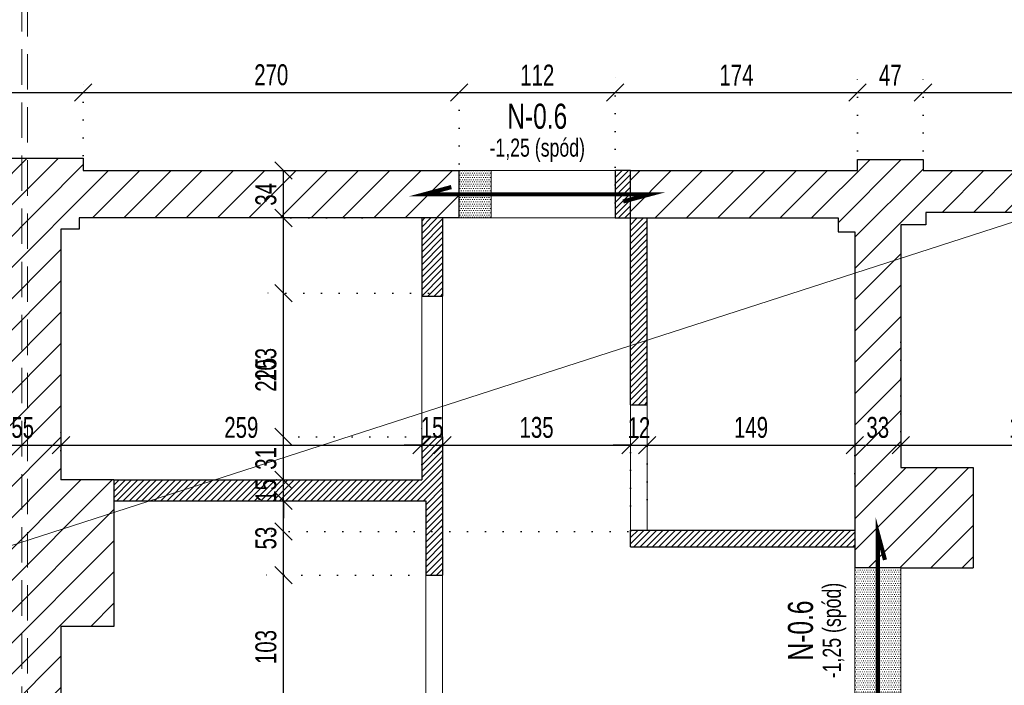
# Model space of a CAD drawing. Header units: millimetres. Extents: x 11149 to 111407, y -107619 to -23630.
# Tile 128 of 245: x 13025 to 13732, y -25586 to -25109. Entities that reach past the tile are written whole.
import ezdxf
from ezdxf.enums import TextEntityAlignment as Align

# ---------------------------------------------------------------- set-up
doc = ezdxf.new("R2010")
doc.units = ezdxf.units.MM
doc.header["$LTSCALE"] = 2
doc.linetypes.add('DOT', pattern=[6.35, 0, -6.35])
doc.linetypes.add('HIDDENX2', pattern=[19.05, 12.7, -6.35])
doc.layers.get('0').update_dxf_attribs({"plot": 0})
doc.layers.get('Defpoints').update_dxf_attribs({"color": 1})
doc.layers.add('3DPLAN_A_KRESKOWANIE 1', color=253, linetype='Continuous')
doc.layers.add('3DPLAN_A_OPIS', color=8, linetype='Continuous')
for name, color, linetype, lineweight in [('3DPLAN_A_WYSOKOŚCI ZMIANA', 144, 'HIDDENX2', 5), ('A_WYBURZENIA', 6, 'Continuous', 0), ('A_ściany mur', 2, 'Continuous', 30), ('e-cad_opisyNadproża', 7, 'Continuous', 9), ('e-cad_wymiary', 4, 'Continuous', 9), ('Opisy', 7, 'Continuous', 13)]:
    doc.layers.add(name, color=color, linetype=linetype, lineweight=lineweight)
doc.styles.add('e-cad_1', font='arial.ttf', dxfattribs={"width": 0.7})
doc.dimstyles.new('e-cad_1_100_[cm]', dxfattribs={"dimscale": 10, "dimtxt": 1.5, "dimasz": 1.25, "dimexe": 1.25, "dimexo": 0.625, "dimgap": 0.5, "dimtad": 1, "dimdec": 0, "dimrnd": 1, "dimzin": 1, "dimtxsty": 'e-cad_1', "dimblk": 'OBLIQUE', "dimcen": 2.5, "dimclrd": 256, "dimclre": 252, "dimclrt": 7, "dimadec": 0, "dimazin": 0, "dimtfac": 1, "dimtix": 1, "dimtmove": 2, "dimatfit": 3, "dimldrblk": 'NONE', "dimfxl": 60, "dimfxlon": 1, "dimarcsym": 0})
pattern_1 = [(45, (12744.33, -25853.178), (-11.22532, 11.22532), [])]

# ---------------------------------------------------------------- blocks, each defined once
blk = doc.blocks.new('_OBLIQUE')
at = {"color": 0, "linetype": 'ByBlock', "lineweight": -2}
blk.add_line((-0.5, -0.5), (0.5, 0.5), dxfattribs=at)
blk = doc.blocks.new('*D906')
at = {"layer": 'Defpoints', "color": 0}
for p in [(13070.61, -25160.89), (13070.61, -25212.39), (12944.61, -25230.64)]:
    blk.add_point(p, dxfattribs=at)
at = {"layer": 'e-cad_wymiary', "color": 252, "linetype": 'DOT', "lineweight": -2}
for p, q in [((12944.61, -25224.39), (12944.61, -25148.39)), ((13070.61, -25206.14), (13070.61, -25148.39))]:
    blk.add_line(p, q, dxfattribs=at)
at = {"layer": 'e-cad_wymiary', "lineweight": -2}
blk.add_line((12944.61, -25160.89), (13070.61, -25160.89), dxfattribs=at)
at = {"layer": 'e-cad_wymiary', "lineweight": -2, "xscale": 12.5, "yscale": 12.5, "zscale": 12.5, "rotation": 180}
blk.add_blockref('_OBLIQUE', (12944.61, -25160.89), dxfattribs=at)
at = {"layer": 'e-cad_wymiary', "lineweight": -2, "xscale": 12.5, "yscale": 12.5, "zscale": 12.5}
blk.add_blockref('_OBLIQUE', (13070.61, -25160.89), dxfattribs=at)
at = {"layer": 'e-cad_wymiary', "color": 7, "insert": (13007.61, -25148.23), "char_height": 15, "attachment_point": 5, "style": 'e-cad_1'}
blk.add_mtext('126', dxfattribs=at)
blk = doc.blocks.new('_None')
blk = doc.blocks.new('*D907')
at = {"layer": 'Defpoints', "color": 0}
for p in [(13340.61, -25160.89), (13070.61, -25212.39), (13340.61, -25243.88)]:
    blk.add_point(p, dxfattribs=at)
at = {"layer": 'e-cad_wymiary', "color": 252, "linetype": 'DOT', "lineweight": -2}
for p, q in [((13070.61, -25206.14), (13070.61, -25148.39)), ((13340.61, -25237.63), (13340.61, -25148.39))]:
    blk.add_line(p, q, dxfattribs=at)
at = {"layer": 'e-cad_wymiary', "lineweight": -2}
blk.add_line((13070.61, -25160.89), (13340.61, -25160.89), dxfattribs=at)
at = {"layer": 'e-cad_wymiary', "lineweight": -2, "xscale": 12.5, "yscale": 12.5, "zscale": 12.5, "rotation": 180}
blk.add_blockref('_OBLIQUE', (13070.61, -25160.89), dxfattribs=at)
at = {"layer": 'e-cad_wymiary', "lineweight": -2, "xscale": 12.5, "yscale": 12.5, "zscale": 12.5}
blk.add_blockref('_OBLIQUE', (13340.61, -25160.89), dxfattribs=at)
at = {"layer": 'e-cad_wymiary', "color": 7, "insert": (13205.61, -25148.23), "char_height": 15, "attachment_point": 5, "style": 'e-cad_1'}
blk.add_mtext('270', dxfattribs=at)
blk = doc.blocks.new('*D908')
at = {"layer": 'Defpoints', "color": 0}
for p in [(13452.61, -25160.89), (13340.61, -25243.88), (13452.61, -25246.2)]:
    blk.add_point(p, dxfattribs=at)
at = {"layer": 'e-cad_wymiary', "color": 252, "linetype": 'DOT', "lineweight": -2}
for p, q in [((13340.61, -25237.63), (13340.61, -25148.39)), ((13452.61, -25239.95), (13452.61, -25148.39))]:
    blk.add_line(p, q, dxfattribs=at)
at = {"layer": 'e-cad_wymiary', "lineweight": -2}
blk.add_line((13340.61, -25160.89), (13452.61, -25160.89), dxfattribs=at)
at = {"layer": 'e-cad_wymiary', "lineweight": -2, "xscale": 12.5, "yscale": 12.5, "zscale": 12.5, "rotation": 180}
blk.add_blockref('_OBLIQUE', (13340.61, -25160.89), dxfattribs=at)
at = {"layer": 'e-cad_wymiary', "lineweight": -2, "xscale": 12.5, "yscale": 12.5, "zscale": 12.5}
blk.add_blockref('_OBLIQUE', (13452.61, -25160.89), dxfattribs=at)
at = {"layer": 'e-cad_wymiary', "color": 7, "insert": (13396.61, -25148.36), "char_height": 15, "attachment_point": 5, "style": 'e-cad_1'}
blk.add_mtext('112', dxfattribs=at)
blk = doc.blocks.new('*D909')
at = {"layer": 'Defpoints', "color": 0}
for p in [(13626.61, -25160.89), (13626.61, -25208.89), (13452.61, -25246.2)]:
    blk.add_point(p, dxfattribs=at)
at = {"layer": 'e-cad_wymiary', "color": 252, "linetype": 'DOT', "lineweight": -2}
for p, q in [((13452.61, -25239.95), (13452.61, -25148.39)), ((13626.61, -25202.64), (13626.61, -25148.39))]:
    blk.add_line(p, q, dxfattribs=at)
at = {"layer": 'e-cad_wymiary', "lineweight": -2}
blk.add_line((13452.61, -25160.89), (13626.61, -25160.89), dxfattribs=at)
at = {"layer": 'e-cad_wymiary', "lineweight": -2, "xscale": 12.5, "yscale": 12.5, "zscale": 12.5, "rotation": 180}
blk.add_blockref('_OBLIQUE', (13452.61, -25160.89), dxfattribs=at)
at = {"layer": 'e-cad_wymiary', "lineweight": -2, "xscale": 12.5, "yscale": 12.5, "zscale": 12.5}
blk.add_blockref('_OBLIQUE', (13626.61, -25160.89), dxfattribs=at)
at = {"layer": 'e-cad_wymiary', "color": 7, "insert": (13539.61, -25148.36), "char_height": 15, "attachment_point": 5, "style": 'e-cad_1'}
blk.add_mtext('174', dxfattribs=at)
blk = doc.blocks.new('*D910')
at = {"layer": 'Defpoints', "color": 0}
for p in [(13673.61, -25160.89), (13626.61, -25208.89), (13673.61, -25208.89)]:
    blk.add_point(p, dxfattribs=at)
at = {"layer": 'e-cad_wymiary', "color": 252, "linetype": 'DOT', "lineweight": -2}
for p, q in [((13626.61, -25202.64), (13626.61, -25148.39)), ((13673.61, -25202.64), (13673.61, -25148.39))]:
    blk.add_line(p, q, dxfattribs=at)
at = {"layer": 'e-cad_wymiary', "lineweight": -2}
blk.add_line((13626.61, -25160.89), (13673.61, -25160.89), dxfattribs=at)
at = {"layer": 'e-cad_wymiary', "lineweight": -2, "xscale": 12.5, "yscale": 12.5, "zscale": 12.5, "rotation": 180}
blk.add_blockref('_OBLIQUE', (13626.61, -25160.89), dxfattribs=at)
at = {"layer": 'e-cad_wymiary', "lineweight": -2, "xscale": 12.5, "yscale": 12.5, "zscale": 12.5}
blk.add_blockref('_OBLIQUE', (13673.61, -25160.89), dxfattribs=at)
at = {"layer": 'e-cad_wymiary', "color": 7, "insert": (13650.11, -25148.39), "char_height": 15, "attachment_point": 5, "style": 'e-cad_1'}
blk.add_mtext('47', dxfattribs=at)
blk = doc.blocks.new('*D911')
at = {"layer": 'Defpoints', "color": 0}
for p in [(14057.61, -25160.89), (13673.61, -25208.89), (14057.61, -25231.89)]:
    blk.add_point(p, dxfattribs=at)
at = {"layer": 'e-cad_wymiary', "color": 252, "linetype": 'DOT', "lineweight": -2}
for p, q in [((13673.61, -25202.64), (13673.61, -25148.39)), ((14057.61, -25225.64), (14057.61, -25148.39))]:
    blk.add_line(p, q, dxfattribs=at)
at = {"layer": 'e-cad_wymiary', "lineweight": -2}
blk.add_line((13673.61, -25160.89), (14057.61, -25160.89), dxfattribs=at)
at = {"layer": 'e-cad_wymiary', "lineweight": -2, "xscale": 12.5, "yscale": 12.5, "zscale": 12.5, "rotation": 180}
blk.add_blockref('_OBLIQUE', (13673.61, -25160.89), dxfattribs=at)
at = {"layer": 'e-cad_wymiary', "lineweight": -2, "xscale": 12.5, "yscale": 12.5, "zscale": 12.5}
blk.add_blockref('_OBLIQUE', (14057.61, -25160.89), dxfattribs=at)
at = {"layer": 'e-cad_wymiary', "color": 7, "insert": (13865.61, -25148.23), "char_height": 15, "attachment_point": 5, "style": 'e-cad_1'}
blk.add_mtext('384', dxfattribs=at)
blk = doc.blocks.new('*D974')
at = {"layer": 'Defpoints', "color": 0}
for p in [(13054.61, -25413.89), (13054.61, -25424.07), (12999.61, -25446.5)]:
    blk.add_point(p, dxfattribs=at)
at = {"layer": 'e-cad_wymiary', "color": 252, "linetype": 'DOT', "lineweight": -2}
for p, q in [((12999.61, -25440.25), (12999.61, -25401.39)), ((13054.61, -25417.82), (13054.61, -25401.39))]:
    blk.add_line(p, q, dxfattribs=at)
at = {"layer": 'e-cad_wymiary', "lineweight": -2}
blk.add_line((12999.61, -25413.89), (13054.61, -25413.89), dxfattribs=at)
at = {"layer": 'e-cad_wymiary', "lineweight": -2, "xscale": 12.5, "yscale": 12.5, "zscale": 12.5, "rotation": 180}
blk.add_blockref('_OBLIQUE', (12999.61, -25413.89), dxfattribs=at)
at = {"layer": 'e-cad_wymiary', "lineweight": -2, "xscale": 12.5, "yscale": 12.5, "zscale": 12.5}
blk.add_blockref('_OBLIQUE', (13054.61, -25413.89), dxfattribs=at)
at = {"layer": 'e-cad_wymiary', "color": 7, "insert": (13027.11, -25401.26), "char_height": 15, "attachment_point": 5, "style": 'e-cad_1'}
blk.add_mtext('55', dxfattribs=at)
blk = doc.blocks.new('*D975')
at = {"layer": 'Defpoints', "color": 0, "ltscale": 0.5}
for p in [(13313.61, -25413.89), (13054.61, -25424.07), (13313.61, -25433.96)]:
    blk.add_point(p, dxfattribs=at)
at = {"layer": 'e-cad_wymiary', "color": 252, "linetype": 'DOT', "lineweight": -2}
for p, q in [((13054.61, -25417.82), (13054.61, -25401.39)), ((13313.61, -25427.71), (13313.61, -25401.39))]:
    blk.add_line(p, q, dxfattribs=at)
at = {"layer": 'e-cad_wymiary', "lineweight": -2}
blk.add_line((13054.61, -25413.89), (13313.61, -25413.89), dxfattribs=at)
at = {"layer": 'e-cad_wymiary', "lineweight": -2, "ltscale": 0.5, "xscale": 12.5, "yscale": 12.5, "zscale": 12.5, "rotation": 180}
blk.add_blockref('_OBLIQUE', (13054.61, -25413.89), dxfattribs=at)
at = {"layer": 'e-cad_wymiary', "lineweight": -2, "ltscale": 0.5, "xscale": 12.5, "yscale": 12.5, "zscale": 12.5}
blk.add_blockref('_OBLIQUE', (13313.61, -25413.89), dxfattribs=at)
at = {"layer": 'e-cad_wymiary', "color": 7, "ltscale": 0.5, "insert": (13184.11, -25401.23), "char_height": 15, "attachment_point": 5, "style": 'e-cad_1'}
blk.add_mtext('259', dxfattribs=at)
blk = doc.blocks.new('*D976')
at = {"layer": 'Defpoints', "color": 0, "ltscale": 0.5}
for p in [(13328.61, -25413.89), (13313.61, -25433.96), (13328.61, -25479.06)]:
    blk.add_point(p, dxfattribs=at)
at = {"layer": 'e-cad_wymiary', "color": 252, "linetype": 'DOT', "lineweight": -2}
for p, q in [((13313.61, -25427.71), (13313.61, -25401.39)), ((13328.61, -25472.81), (13328.61, -25401.39))]:
    blk.add_line(p, q, dxfattribs=at)
at = {"layer": 'e-cad_wymiary', "lineweight": -2}
for p, q in [((13313.61, -25413.89), (13301.11, -25413.89)), ((13313.61, -25413.89), (13328.61, -25413.89)), ((13328.61, -25413.89), (13341.11, -25413.89))]:
    blk.add_line(p, q, dxfattribs=at)
at = {"layer": 'e-cad_wymiary', "lineweight": -2, "ltscale": 0.5, "xscale": 12.5, "yscale": 12.5, "zscale": 12.5}
blk.add_blockref('_OBLIQUE', (13313.61, -25413.89), dxfattribs=at)
at = {"layer": 'e-cad_wymiary', "lineweight": -2, "ltscale": 0.5, "xscale": 12.5, "yscale": 12.5, "zscale": 12.5, "rotation": 180}
blk.add_blockref('_OBLIQUE', (13328.61, -25413.89), dxfattribs=at)
at = {"layer": 'e-cad_wymiary', "color": 7, "ltscale": 0.5, "insert": (13321.11, -25401.23), "char_height": 15, "attachment_point": 5, "style": 'e-cad_1'}
blk.add_mtext('15', dxfattribs=at)
blk = doc.blocks.new('*D977')
at = {"layer": 'Defpoints', "color": 0}
for p in [(13463.61, -25413.89), (13463.61, -25463.74), (13328.61, -25479.06)]:
    blk.add_point(p, dxfattribs=at)
at = {"layer": 'e-cad_wymiary', "color": 252, "linetype": 'DOT', "lineweight": -2}
for p, q in [((13328.61, -25472.81), (13328.61, -25401.39)), ((13463.61, -25457.49), (13463.61, -25401.39))]:
    blk.add_line(p, q, dxfattribs=at)
at = {"layer": 'e-cad_wymiary', "lineweight": -2}
blk.add_line((13328.61, -25413.89), (13463.61, -25413.89), dxfattribs=at)
at = {"layer": 'e-cad_wymiary', "lineweight": -2, "xscale": 12.5, "yscale": 12.5, "zscale": 12.5, "rotation": 180}
blk.add_blockref('_OBLIQUE', (13328.61, -25413.89), dxfattribs=at)
at = {"layer": 'e-cad_wymiary', "lineweight": -2, "xscale": 12.5, "yscale": 12.5, "zscale": 12.5}
blk.add_blockref('_OBLIQUE', (13463.61, -25413.89), dxfattribs=at)
at = {"layer": 'e-cad_wymiary', "color": 7, "insert": (13396.11, -25401.23), "char_height": 15, "attachment_point": 5, "style": 'e-cad_1'}
blk.add_mtext('135', dxfattribs=at)
blk = doc.blocks.new('*D978')
at = {"layer": 'Defpoints', "color": 0}
for p in [(13475.61, -25413.89), (13475.61, -25459.25), (13463.61, -25463.74)]:
    blk.add_point(p, dxfattribs=at)
at = {"layer": 'e-cad_wymiary', "color": 252, "linetype": 'DOT', "lineweight": -2}
for p, q in [((13463.61, -25457.49), (13463.61, -25401.39)), ((13475.61, -25453), (13475.61, -25401.39))]:
    blk.add_line(p, q, dxfattribs=at)
at = {"layer": 'e-cad_wymiary', "lineweight": -2}
for p, q in [((13463.61, -25413.89), (13451.11, -25413.89)), ((13463.61, -25413.89), (13475.61, -25413.89)), ((13475.61, -25413.89), (13488.11, -25413.89))]:
    blk.add_line(p, q, dxfattribs=at)
at = {"layer": 'e-cad_wymiary', "lineweight": -2, "xscale": 12.5, "yscale": 12.5, "zscale": 12.5}
blk.add_blockref('_OBLIQUE', (13463.61, -25413.89), dxfattribs=at)
at = {"layer": 'e-cad_wymiary', "lineweight": -2, "xscale": 12.5, "yscale": 12.5, "zscale": 12.5, "rotation": 180}
blk.add_blockref('_OBLIQUE', (13475.61, -25413.89), dxfattribs=at)
at = {"layer": 'e-cad_wymiary', "color": 7, "insert": (13469.61, -25401.36), "char_height": 15, "attachment_point": 5, "style": 'e-cad_1'}
blk.add_mtext('12', dxfattribs=at)
blk = doc.blocks.new('*D979')
at = {"layer": 'Defpoints', "color": 0}
for p in [(13624.61, -25413.89), (13624.61, -25440.36), (13475.61, -25459.25)]:
    blk.add_point(p, dxfattribs=at)
at = {"layer": 'e-cad_wymiary', "color": 252, "linetype": 'DOT', "lineweight": -2}
for p, q in [((13475.61, -25453), (13475.61, -25401.39)), ((13624.61, -25434.11), (13624.61, -25401.39))]:
    blk.add_line(p, q, dxfattribs=at)
at = {"layer": 'e-cad_wymiary', "lineweight": -2}
blk.add_line((13475.61, -25413.89), (13624.61, -25413.89), dxfattribs=at)
at = {"layer": 'e-cad_wymiary', "lineweight": -2, "xscale": 12.5, "yscale": 12.5, "zscale": 12.5, "rotation": 180}
blk.add_blockref('_OBLIQUE', (13475.61, -25413.89), dxfattribs=at)
at = {"layer": 'e-cad_wymiary', "lineweight": -2, "xscale": 12.5, "yscale": 12.5, "zscale": 12.5}
blk.add_blockref('_OBLIQUE', (13624.61, -25413.89), dxfattribs=at)
at = {"layer": 'e-cad_wymiary', "color": 7, "insert": (13550.11, -25401.23), "char_height": 15, "attachment_point": 5, "style": 'e-cad_1'}
blk.add_mtext('149', dxfattribs=at)
blk = doc.blocks.new('*D980')
at = {"layer": 'Defpoints', "color": 0}
for p in [(13657.61, -25333.86), (13657.61, -25413.89), (13624.61, -25440.36)]:
    blk.add_point(p, dxfattribs=at)
at = {"layer": 'e-cad_wymiary', "color": 252, "linetype": 'DOT', "lineweight": -2}
for p, q in [((13657.61, -25340.11), (13657.61, -25426.39)), ((13624.61, -25434.11), (13624.61, -25401.39))]:
    blk.add_line(p, q, dxfattribs=at)
at = {"layer": 'e-cad_wymiary', "lineweight": -2}
blk.add_line((13624.61, -25413.89), (13657.61, -25413.89), dxfattribs=at)
at = {"layer": 'e-cad_wymiary', "lineweight": -2, "xscale": 12.5, "yscale": 12.5, "zscale": 12.5, "rotation": 180}
blk.add_blockref('_OBLIQUE', (13624.61, -25413.89), dxfattribs=at)
at = {"layer": 'e-cad_wymiary', "lineweight": -2, "xscale": 12.5, "yscale": 12.5, "zscale": 12.5}
blk.add_blockref('_OBLIQUE', (13657.61, -25413.89), dxfattribs=at)
at = {"layer": 'e-cad_wymiary', "color": 7, "insert": (13641.11, -25401.23), "char_height": 15, "attachment_point": 5, "style": 'e-cad_1'}
blk.add_mtext('33', dxfattribs=at)
blk = doc.blocks.new('*D981')
at = {"layer": 'Defpoints', "color": 0}
for p in [(13657.61, -25333.86), (13837.61, -25360.19), (13837.61, -25413.89)]:
    blk.add_point(p, dxfattribs=at)
at = {"layer": 'e-cad_wymiary', "color": 252, "linetype": 'DOT', "lineweight": -2}
for p, q in [((13657.61, -25340.11), (13657.61, -25426.39)), ((13837.61, -25366.44), (13837.61, -25426.39))]:
    blk.add_line(p, q, dxfattribs=at)
at = {"layer": 'e-cad_wymiary', "lineweight": -2}
blk.add_line((13657.61, -25413.89), (13837.61, -25413.89), dxfattribs=at)
at = {"layer": 'e-cad_wymiary', "lineweight": -2, "xscale": 12.5, "yscale": 12.5, "zscale": 12.5, "rotation": 180}
blk.add_blockref('_OBLIQUE', (13657.61, -25413.89), dxfattribs=at)
at = {"layer": 'e-cad_wymiary', "lineweight": -2, "xscale": 12.5, "yscale": 12.5, "zscale": 12.5}
blk.add_blockref('_OBLIQUE', (13837.61, -25413.89), dxfattribs=at)
at = {"layer": 'e-cad_wymiary', "color": 7, "insert": (13747.61, -25401.23), "char_height": 15, "attachment_point": 5, "style": 'e-cad_1'}
blk.add_mtext('180', dxfattribs=at)
blk = doc.blocks.new('*D1022')
at = {"layer": 'Defpoints', "color": 0}
for p in [(13214.48, -25507.22), (13323.52, -25507.22), (13320.43, -25610.22)]:
    blk.add_point(p, dxfattribs=at)
at = {"layer": 'e-cad_wymiary', "color": 252, "linetype": 'DOT', "lineweight": -2}
for p, q in [((13317.27, -25507.22), (13201.98, -25507.22)), ((13314.18, -25610.22), (13201.98, -25610.22))]:
    blk.add_line(p, q, dxfattribs=at)
at = {"layer": 'e-cad_wymiary', "lineweight": -2}
blk.add_line((13214.48, -25610.22), (13214.48, -25507.22), dxfattribs=at)
at = {"layer": 'e-cad_wymiary', "lineweight": -2, "xscale": 12.5, "yscale": 12.5, "zscale": 12.5}
for p, rotation in [((13214.48, -25507.22), 90), ((13214.48, -25610.22), 270)]:
    blk.add_blockref('_OBLIQUE', p, dxfattribs=dict(at, rotation=rotation))
at = {"layer": 'e-cad_wymiary', "color": 7, "insert": (13201.81, -25558.72), "char_height": 15, "attachment_point": 5, "rotation": 90, "style": 'e-cad_1'}
blk.add_mtext('103', dxfattribs=at)
blk = doc.blocks.new('*D1023')
at = {"layer": 'Defpoints', "color": 0, "ltscale": 0.5}
for p in [(13214.48, -25453.89), (13278.9, -25453.89), (13323.52, -25507.22)]:
    blk.add_point(p, dxfattribs=at)
at = {"layer": 'e-cad_wymiary', "color": 252, "linetype": 'DOT', "lineweight": -2}
for p, q in [((13272.65, -25453.89), (13201.98, -25453.89)), ((13317.27, -25507.22), (13201.98, -25507.22))]:
    blk.add_line(p, q, dxfattribs=at)
at = {"layer": 'e-cad_wymiary', "lineweight": -2}
blk.add_line((13214.48, -25507.22), (13214.48, -25453.89), dxfattribs=at)
at = {"layer": 'e-cad_wymiary', "lineweight": -2, "ltscale": 0.5, "xscale": 12.5, "yscale": 12.5, "zscale": 12.5}
for p, rotation in [((13214.48, -25453.89), 90), ((13214.48, -25507.22), 270)]:
    blk.add_blockref('_OBLIQUE', p, dxfattribs=dict(at, rotation=rotation))
at = {"layer": 'e-cad_wymiary', "color": 7, "ltscale": 0.5, "insert": (13201.81, -25480.56), "char_height": 15, "attachment_point": 5, "rotation": 90, "style": 'e-cad_1'}
blk.add_mtext('53', dxfattribs=at)
blk = doc.blocks.new('*D1024')
at = {"layer": 'Defpoints', "color": 0, "ltscale": 0.5}
for p in [(13214.48, -25438.89), (13279.78, -25438.89), (13278.9, -25453.89)]:
    blk.add_point(p, dxfattribs=at)
at = {"layer": 'e-cad_wymiary', "lineweight": -2}
for p, q in [((13214.48, -25438.89), (13214.48, -25426.39)), ((13214.48, -25453.89), (13214.48, -25438.89)), ((13214.48, -25453.89), (13214.48, -25466.39))]:
    blk.add_line(p, q, dxfattribs=at)
at = {"layer": 'e-cad_wymiary', "color": 252, "linetype": 'DOT', "lineweight": -2}
for p, q in [((13273.53, -25438.89), (13201.98, -25438.89)), ((13272.65, -25453.89), (13201.98, -25453.89))]:
    blk.add_line(p, q, dxfattribs=at)
at = {"layer": 'e-cad_wymiary', "lineweight": -2, "ltscale": 0.5, "xscale": 12.5, "yscale": 12.5, "zscale": 12.5}
for p, rotation in [((13214.48, -25438.89), 270), ((13214.48, -25453.89), 90)]:
    blk.add_blockref('_OBLIQUE', p, dxfattribs=dict(at, rotation=rotation))
at = {"layer": 'e-cad_wymiary', "color": 7, "ltscale": 0.5, "insert": (13201.82, -25446.39), "char_height": 15, "attachment_point": 5, "rotation": 90, "style": 'e-cad_1'}
blk.add_mtext('15', dxfattribs=at)
blk = doc.blocks.new('*D1025')
at = {"layer": 'Defpoints', "color": 0}
for p in [(13214.48, -25407.89), (13321.14, -25407.89), (13279.78, -25438.89)]:
    blk.add_point(p, dxfattribs=at)
at = {"layer": 'e-cad_wymiary', "color": 252, "linetype": 'DOT', "lineweight": -2}
for p, q in [((13314.89, -25407.89), (13201.98, -25407.89)), ((13273.53, -25438.89), (13201.98, -25438.89))]:
    blk.add_line(p, q, dxfattribs=at)
at = {"layer": 'e-cad_wymiary', "lineweight": -2}
blk.add_line((13214.48, -25438.89), (13214.48, -25407.89), dxfattribs=at)
at = {"layer": 'e-cad_wymiary', "lineweight": -2, "xscale": 12.5, "yscale": 12.5, "zscale": 12.5}
for p, rotation in [((13214.48, -25407.89), 90), ((13214.48, -25438.89), 270)]:
    blk.add_blockref('_OBLIQUE', p, dxfattribs=dict(at, rotation=rotation))
at = {"layer": 'e-cad_wymiary', "color": 7, "insert": (13201.81, -25423.39), "char_height": 15, "attachment_point": 5, "rotation": 90, "style": 'e-cad_1'}
blk.add_mtext('31', dxfattribs=at)
blk = doc.blocks.new('*D1026')
at = {"layer": 'Defpoints', "color": 0, "ltscale": 0.5}
for p in [(13214.48, -25304.81), (13324.73, -25304.81), (13321.14, -25407.89)]:
    blk.add_point(p, dxfattribs=at)
at = {"layer": 'e-cad_wymiary', "color": 252, "linetype": 'DOT', "lineweight": -2}
for p, q in [((13318.48, -25304.81), (13201.98, -25304.81)), ((13314.89, -25407.89), (13201.98, -25407.89))]:
    blk.add_line(p, q, dxfattribs=at)
at = {"layer": 'e-cad_wymiary', "lineweight": -2}
blk.add_line((13214.48, -25407.89), (13214.48, -25304.81), dxfattribs=at)
at = {"layer": 'e-cad_wymiary', "lineweight": -2, "ltscale": 0.5, "xscale": 12.5, "yscale": 12.5, "zscale": 12.5}
for p, rotation in [((13214.48, -25304.81), 90), ((13214.48, -25407.89), 270)]:
    blk.add_blockref('_OBLIQUE', p, dxfattribs=dict(at, rotation=rotation))
at = {"layer": 'e-cad_wymiary', "color": 7, "ltscale": 0.5, "insert": (13201.81, -25356.35), "char_height": 15, "attachment_point": 5, "rotation": 90, "style": 'e-cad_1'}
blk.add_mtext('103', dxfattribs=at)
blk = doc.blocks.new('*D1027')
at = {"layer": 'Defpoints', "color": 0, "ltscale": 0.5}
for p in [(13214.48, -25250.89), (13277.15, -25250.89), (13468, -25475.85)]:
    blk.add_point(p, dxfattribs=at)
at = {"layer": 'e-cad_wymiary', "color": 252, "linetype": 'DOT', "lineweight": -2}
for p, q in [((13270.9, -25250.89), (13201.98, -25250.89)), ((13461.75, -25475.85), (13201.98, -25475.85))]:
    blk.add_line(p, q, dxfattribs=at)
at = {"layer": 'e-cad_wymiary', "lineweight": -2}
blk.add_line((13214.48, -25475.85), (13214.48, -25250.89), dxfattribs=at)
at = {"layer": 'e-cad_wymiary', "lineweight": -2, "ltscale": 0.5, "xscale": 12.5, "yscale": 12.5, "zscale": 12.5}
for p, rotation in [((13214.48, -25250.89), 90), ((13214.48, -25475.85), 270)]:
    blk.add_blockref('_OBLIQUE', p, dxfattribs=dict(at, rotation=rotation))
at = {"layer": 'e-cad_wymiary', "color": 7, "ltscale": 0.5, "insert": (13201.82, -25363.37), "char_height": 15, "attachment_point": 5, "rotation": 90, "style": 'e-cad_1'}
blk.add_mtext('225', dxfattribs=at)
blk = doc.blocks.new('*D1028')
at = {"layer": 'Defpoints', "color": 0}
for p in [(13214.48, -25216.89), (13286.7, -25216.89), (13277.15, -25250.89)]:
    blk.add_point(p, dxfattribs=at)
at = {"layer": 'e-cad_wymiary', "color": 252, "linetype": 'DOT', "lineweight": -2}
for p, q in [((13280.45, -25216.89), (13201.98, -25216.89)), ((13270.9, -25250.89), (13201.98, -25250.89))]:
    blk.add_line(p, q, dxfattribs=at)
at = {"layer": 'e-cad_wymiary', "lineweight": -2}
blk.add_line((13214.48, -25250.89), (13214.48, -25216.89), dxfattribs=at)
at = {"layer": 'e-cad_wymiary', "lineweight": -2, "xscale": 12.5, "yscale": 12.5, "zscale": 12.5}
for p, rotation in [((13214.48, -25216.89), 90), ((13214.48, -25250.89), 270)]:
    blk.add_blockref('_OBLIQUE', p, dxfattribs=dict(at, rotation=rotation))
at = {"layer": 'e-cad_wymiary', "color": 7, "insert": (13201.81, -25233.89), "char_height": 15, "attachment_point": 5, "rotation": 90, "style": 'e-cad_1'}
blk.add_mtext('34', dxfattribs=at)

msp = doc.modelspace()

# ---------------------------------------------------------------- hatches: boundary and pattern name
at = {"layer": '3DPLAN_A_KRESKOWANIE 1', "transparency": 33554687}
h = msp.add_hatch(dxfattribs=at)
h.set_pattern_fill('ANSI31', color=256, scale=5, style=0)
h.set_pattern_definition(pattern_1)
h.paths.add_polyline_path([(13030.61, -25207.89), (13030.61, -25884.89), (13073.61, -25884.89), (13073.61, -25819.89), (13054.61, -25819.89), (13054.61, -25543.89), (13092.61, -25543.89), (13092.61, -25450.89), (13092.61, -25438.89), (13054.61, -25438.89), (13054.61, -25258.89), (13067.61, -25258.89), (13067.61, -25250.89), (13316.61, -25250.89), (13328.61, -25250.89), (13340.61, -25250.89), (13340.61, -25216.89), (13070.61, -25216.89), (13070.61, -25207.89)])
h.paths.add_polyline_path([(12982.61, -25252.89), (12999.61, -25252.89), (12999.61, -25338.89), (12949.61, -25338.89), (12949.61, -25406.89), (12999.61, -25406.89), (12999.61, -25809.89), (12982.61, -25809.89), (12982.61, -25817.89), (12947.61, -25817.89), (12947.61, -25884.89), (12983.49, -25884.89), (13009.49, -25884.89), (13026.62, -25884.89), (13026.62, -25207.89), (12944.61, -25207.89), (12944.61, -25236.89), (12982.61, -25236.89)])
h.paths.add_polyline_path([(12970.49, -25370.8), (12970.49, -25356.8), (12983.29, -25356.8), (12983.29, -25370.8)], flags=16)
h.paths.add_polyline_path([(12970.49, -25396.8), (12970.49, -25382.8), (12983.29, -25382.8), (12983.29, -25396.8)], flags=16)
h.paths.add_polyline_path([(13026.62, -25207.89), (13026.62, -25884.89), (13030.61, -25884.89), (13030.61, -25207.89)])
h = msp.add_hatch(dxfattribs=at)
h.set_pattern_fill('ANSI31', color=256, scale=5, style=0)
h.set_pattern_definition(pattern_1)
h.paths.add_polyline_path([(14057.61, -25228.23), (14057.61, -25216.89), (13673.61, -25216.89), (13673.61, -25208.89), (13626.61, -25208.89), (13626.61, -25216.89), (13463.61, -25216.89), (13463.61, -25250.89), (13475.61, -25250.89), (13612.61, -25250.89), (13612.61, -25260.89), (13624.61, -25260.89), (13624.61, -25474.85), (13624.61, -25486.85), (13624.61, -25501.89), (13657.61, -25501.89), (13709.61, -25501.89), (13709.61, -25429.89), (13657.61, -25429.89), (13657.61, -25255.89), (13675.61, -25255.89), (13675.61, -25246.89), (13837.61, -25246.89), (13847.61, -25246.89), (14027.61, -25246.89), (14037.61, -25246.89), (14057.61, -25246.89), (14057.61, -25235.55)])
at = {"layer": '3DPLAN_A_OPIS', "lineweight": 0, "transparency": 33554687}
h = msp.add_hatch(dxfattribs=at)
h.set_pattern_fill('ANSI31', color=1)
h.set_pattern_definition([(45, (-9271.924, 124.9504), (-2.24506403, 2.24506403), [])])
h.paths.add_polyline_path([(13452.61, -25250.89), (13452.61, -25216.89), (13463.61, -25216.89), (13463.61, -25250.89)])
h = msp.add_hatch(dxfattribs=at)
h.set_pattern_fill('ANSI31', color=1)
h.set_pattern_definition([(45, (-9271.924, 124.9504), (-2.24506403, 2.24506403), [])])
h.paths.add_polyline_path([(13313.61, -25250.89), (13313.61, -25306.89), (13328.61, -25306.89), (13328.61, -25250.89)])
h.paths.add_polyline_path([(13109.76, -25453.89), (13316.61, -25453.89), (13316.61, -25507.22), (13328.61, -25507.22), (13328.61, -25407.89), (13313.61, -25407.89), (13313.61, -25438.89), (13092.61, -25438.89), (13092.61, -25453.89), (13109.76, -25453.89)], is_closed=False)
h.paths.add_polyline_path([(13328.61, -25782.89), (13328.61, -25628.22), (13420.63, -25628.22), (13420.63, -25616.22), (13328.61, -25616.22), (13328.61, -25610.22), (13316.61, -25610.22), (13316.61, -25782.89)])
h.paths.add_polyline_path([(13463.61, -25474.85), (13463.61, -25486.85), (13624.61, -25486.85), (13624.61, -25474.85)])
h.paths.add_polyline_path([(13463.61, -25384.85), (13475.61, -25384.85), (13475.61, -25250.89), (13463.61, -25250.89)])
h.paths.add_polyline_path([(13837.61, -25246.89), (13837.61, -25481.89), (13847.61, -25481.89), (13847.61, -25246.89)])
h.paths.add_polyline_path([(14027.61, -25481.89), (14037.61, -25481.89), (14037.61, -25246.89), (14027.61, -25246.89)])
h.paths.add_polyline_path([(13983.61, -25603.89), (13995.61, -25603.89), (13995.61, -25591.89), (13971.61, -25591.89), (13971.61, -25816.89), (13983.61, -25816.89)])
h.paths.add_polyline_path([(14227.61, -25591.89), (14090.61, -25591.89), (14090.61, -25603.89), (14227.61, -25603.89)])
h.paths.add_polyline_path([(14227.61, -25476.89), (14137.61, -25476.89), (14137.61, -25481.89), (14227.61, -25481.89)])
at = {"layer": 'A_WYBURZENIA', "transparency": 33554687}
h = msp.add_hatch(dxfattribs=at)
h.set_pattern_fill('DOTS', color=256)
h.set_pattern_definition([(0, (-3345.7007, -5124.0708), (0.79375, 1.5875), [0, -1.5875])])
h.paths.add_polyline_path([(13340.61, -25216.89), (13340.61, -25250.89), (13363.61, -25250.89), (13363.61, -25216.89)])
h = msp.add_hatch(dxfattribs=at)
h.set_pattern_fill('DOTS', color=256)
h.set_pattern_definition([(0, (-10145.9241, -5901.0605), (0.79375, 1.5875), [0, -1.5875])])
h.paths.add_polyline_path([(13657.61, -25540.27), (13657.61, -25501.89), (13624.61, -25501.89), (13624.61, -25540.27)])
h.paths.add_polyline_path([(13624.61, -25591.89), (13624.61, -25540.27), (13657.61, -25540.27), (13657.61, -25591.89)])
h.paths.add_polyline_path([(13645.61, -25494.25), (13643.52, -25494.25), (13643.52, -25495.29), (13640.38, -25495.29), (13640.38, -25494.25), (13638.28, -25494.25), (13638.28, -25492.16), (13645.61, -25492.16)], flags=16)
h.paths.add_polyline_path([(13645.61, -25582.16), (13638.28, -25582.16), (13638.28, -25580.06), (13640.38, -25580.06), (13640.38, -25579.02), (13643.52, -25579.02), (13643.52, -25580.06), (13645.61, -25580.06)], flags=16)
h.paths.add_polyline_path([(13645.61, -25492.16), (13638.28, -25492.16), (13638.28, -25494.25), (13640.38, -25494.25), (13640.38, -25495.29), (13643.52, -25495.29), (13643.52, -25494.25), (13645.61, -25494.25)], flags=16)
h.paths.add_polyline_path([(13643.52, -25580.06), (13643.52, -25579.02), (13640.38, -25579.02), (13640.38, -25580.06), (13638.28, -25580.06), (13638.28, -25582.16), (13645.61, -25582.16), (13645.61, -25580.06)], flags=16)

# ---------------------------------------------------------------- linework, layer by layer
at = {"layer": '3DPLAN_A_OPIS', "color": 1, "lineweight": 30}
for p, q in [((13313.61, -25250.89), (13313.61, -25306.89)), ((13328.61, -25250.89), (13328.61, -25306.89)), ((13463.61, -25384.85), (13463.61, -25250.89)), ((13475.61, -25384.85), (13475.61, -25250.89)), ((13313.61, -25306.89), (13328.61, -25306.89)), ((13463.61, -25384.85), (13475.61, -25384.85)), ((13313.61, -25407.89), (13313.61, -25438.89)), ((13313.61, -25407.89), (13328.61, -25407.89)), ((13328.61, -25407.89), (13328.61, -25507.22)), ((13092.61, -25438.89), (13313.61, -25438.89)), ((13092.61, -25453.89), (13316.61, -25453.89)), ((13316.61, -25453.89), (13316.61, -25507.22)), ((13463.61, -25474.85), (13624.61, -25474.85)), ((13463.61, -25486.85), (13463.61, -25474.85)), ((13463.61, -25486.85), (13624.61, -25486.85)), ((13316.61, -25507.22), (13328.61, -25507.22))]:
    msp.add_line(p, q, dxfattribs=at)
at = {"layer": '3DPLAN_A_OPIS', "color": 1, "lineweight": 5}
for p, q in [((13313.61, -25306.89), (13313.61, -25407.89)), ((13328.61, -25306.89), (13328.61, -25407.89)), ((13463.61, -25384.85), (13463.61, -25474.85)), ((13475.61, -25384.85), (13475.61, -25474.85)), ((13316.61, -25507.22), (13316.61, -25610.22)), ((13328.61, -25610.22), (13328.61, -25507.22))]:
    msp.add_line(p, q, dxfattribs=at)
at = {"layer": '3DPLAN_A_OPIS', "color": 1, "lineweight": 30}
msp.add_lwpolyline([(13452.61, -25250.89), (13463.61, -25250.89), (13463.61, -25216.89), (13452.61, -25216.89)], close=True, dxfattribs=at)
at = {"layer": '3DPLAN_A_WYSOKOŚCI ZMIANA'}
for p, q in [((13026.62, -26107.75), (13026.62, -23837.92)), ((13030.61, -23837.92), (13030.61, -26107.75))]:
    msp.add_line(p, q, dxfattribs=at)
at = {"layer": 'A_WYBURZENIA', "transparency": 33554687}
for p, q in [((13340.61, -25216.89), (13452.61, -25216.89)), ((13452.61, -25250.89), (13363.61, -25250.89))]:
    msp.add_line(p, q, dxfattribs=at)
msp.add_lwpolyline([(13340.61, -25216.89), (13363.61, -25216.89), (13363.61, -25250.89), (13340.61, -25250.89)], close=True, dxfattribs=at)
at = {"layer": 'A_WYBURZENIA'}
msp.add_lwpolyline([(13657.61, -25501.89), (13624.61, -25501.89), (13624.61, -25591.89), (13657.61, -25591.89)], close=True, dxfattribs=at)
at = {"layer": 'A_ściany mur', "ltscale": 0.1}
for p, q in [((12944.61, -25207.89), (13070.61, -25207.89)), ((13070.61, -25207.89), (13070.61, -25216.89)), ((13626.61, -25216.89), (13626.61, -25208.89)), ((13626.61, -25208.89), (13673.61, -25208.89)), ((13673.61, -25208.89), (13673.61, -25216.89)), ((13070.61, -25216.89), (13340.61, -25216.89)), ((13340.61, -25250.89), (13340.61, -25216.89)), ((13340.61, -25250.89), (13340.61, -25216.89)), ((13463.61, -25216.89), (13626.61, -25216.89)), ((13463.61, -25250.89), (13463.61, -25216.89)), ((13673.61, -25216.89), (14057.61, -25216.89)), ((14057.61, -25246.89), (13675.61, -25246.89)), ((13675.61, -25246.89), (13675.61, -25255.89)), ((13067.61, -25250.89), (13067.61, -25258.89)), ((13340.61, -25250.89), (13067.61, -25250.89)), ((13463.61, -25250.89), (13612.61, -25250.89)), ((13612.61, -25250.89), (13612.61, -25260.89)), ((13054.61, -25258.89), (13054.61, -25438.89)), ((13067.61, -25258.89), (13054.61, -25258.89)), ((13612.61, -25260.89), (13624.61, -25260.89)), ((13624.61, -25260.89), (13624.61, -25501.89)), ((13675.61, -25255.89), (13657.61, -25255.89)), ((13657.61, -25255.89), (13657.61, -25429.89)), ((13657.61, -25429.89), (13709.61, -25429.89)), ((13709.61, -25429.89), (13709.61, -25501.89)), ((13092.61, -25438.89), (13054.61, -25438.89)), ((13092.61, -25438.89), (13092.61, -25543.89)), ((13657.61, -25501.89), (13624.61, -25501.89)), ((13657.61, -25501.89), (13709.61, -25501.89)), ((13054.61, -25543.89), (13054.61, -25819.89)), ((13092.61, -25543.89), (13054.61, -25543.89))]:
    msp.add_line(p, q, dxfattribs=at)
at = {"layer": 'Opisy'}
msp.add_line((11781.49, -25884.89), (16677.49, -24305.89), dxfattribs=at)
at = {"layer": 'Opisy', "color": 161, "const_width": 3}
for points in [[(13458.29, -25239.07), (13477.61, -25233.89), (13315.61, -25233.89), (13334.92, -25228.71)], [(13646.28, -25496.21), (13641.11, -25476.89), (13641.11, -25616.89), (13635.93, -25597.57)]]:
    msp.add_lwpolyline(points, dxfattribs=at)

# ---------------------------------------------------------------- texts
at = {"layer": 'e-cad_opisyNadproża', "ltscale": 0.08, "style": 'e-cad_1', "width": 0.7}
for s, height, p in [('N-0.6', 18, (13396.61, -25168.89)), ('-1,25 (spód)', 13, (13396.61, -25193.89))]:
    msp.add_text(s, height=height, dxfattribs=at).set_placement(p, align=Align.TOP_CENTER)
for s, height, p in [('-1,25 (spód)', 13, (13601.61, -25546.89)), ('N-0.6', 18, (13576.61, -25546.89))]:
    msp.add_text(s, height=height, rotation=90, dxfattribs=at).set_placement(p, align=Align.TOP_CENTER)

# ---------------------------------------------------------------- dimensions: what is measured, and where the dimension line sits
at = {"layer": 'e-cad_wymiary'}
for base, p1, p2, picture, middle in [((13070.61, -25160.89), (12944.61, -25230.64), (13070.61, -25212.39), '*D906', (13007.61, -25148.23)), ((13340.61, -25160.89), (13070.61, -25212.39), (13340.61, -25243.88), '*D907', (13205.61, -25148.23)), ((13452.61, -25160.89), (13340.61, -25243.88), (13452.61, -25246.2), '*D908', (13396.61, -25148.36)), ((13626.61, -25160.89), (13452.61, -25246.2), (13626.61, -25208.89), '*D909', (13539.61, -25148.36)), ((13673.61, -25160.89), (13626.61, -25208.89), (13673.61, -25208.89), '*D910', (13650.11, -25148.39)), ((14057.61, -25160.89), (13673.61, -25208.89), (14057.61, -25231.89), '*D911', (13865.61, -25148.23)), ((13657.61, -25413.89), (13624.61, -25440.36), (13657.61, -25333.86), '*D980', (13641.11, -25401.23)), ((13837.61, -25413.89), (13657.61, -25333.86), (13837.61, -25360.19), '*D981', (13747.61, -25401.23)), ((13054.61, -25413.89), (12999.61, -25446.5), (13054.61, -25424.07), '*D974', (13027.11, -25401.26)), ((13313.61, -25413.89), (13054.61, -25424.07), (13313.61, -25433.96), '*D975', (13184.11, -25401.23)), ((13328.61, -25413.89), (13313.61, -25433.96), (13328.61, -25479.06), '*D976', (13321.11, -25401.23)), ((13463.61, -25413.89), (13328.61, -25479.06), (13463.61, -25463.74), '*D977', (13396.11, -25401.23)), ((13475.61, -25413.89), (13463.61, -25463.74), (13475.61, -25459.25), '*D978', (13469.61, -25401.36)), ((13624.61, -25413.89), (13475.61, -25459.25), (13624.61, -25440.36), '*D979', (13550.11, -25401.23))]:
    dim = msp.add_linear_dim(base=base, p1=p1, p2=p2, dimstyle='e-cad_1_100_[cm]', dxfattribs=at)
    dim.commit()
    dim.dimension.update_dxf_attribs({"geometry": picture, "text_midpoint": middle})
for base, p1, p2, picture, middle in [((13214.48, -25216.89), (13277.15, -25250.89), (13286.7, -25216.89), '*D1028', (13201.81, -25233.89)), ((13214.48, -25250.89), (13468, -25475.85), (13277.15, -25250.89), '*D1027', (13201.82, -25363.37)), ((13214.48, -25304.81), (13321.14, -25407.89), (13324.73, -25304.81), '*D1026', (13201.81, -25356.35)), ((13214.48, -25407.89), (13279.78, -25438.89), (13321.14, -25407.89), '*D1025', (13201.81, -25423.39)), ((13214.48, -25438.89), (13278.9, -25453.89), (13279.78, -25438.89), '*D1024', (13201.82, -25446.39)), ((13214.48, -25453.89), (13323.52, -25507.22), (13278.9, -25453.89), '*D1023', (13201.81, -25480.56)), ((13214.48, -25507.22), (13320.43, -25610.22), (13323.52, -25507.22), '*D1022', (13201.81, -25558.72))]:
    dim = msp.add_linear_dim(base=base, p1=p1, p2=p2, angle=90, dimstyle='e-cad_1_100_[cm]', dxfattribs=at)
    dim.commit()
    dim.dimension.update_dxf_attribs({"geometry": picture, "text_midpoint": middle})

doc.saveas('drawing.dxf')
